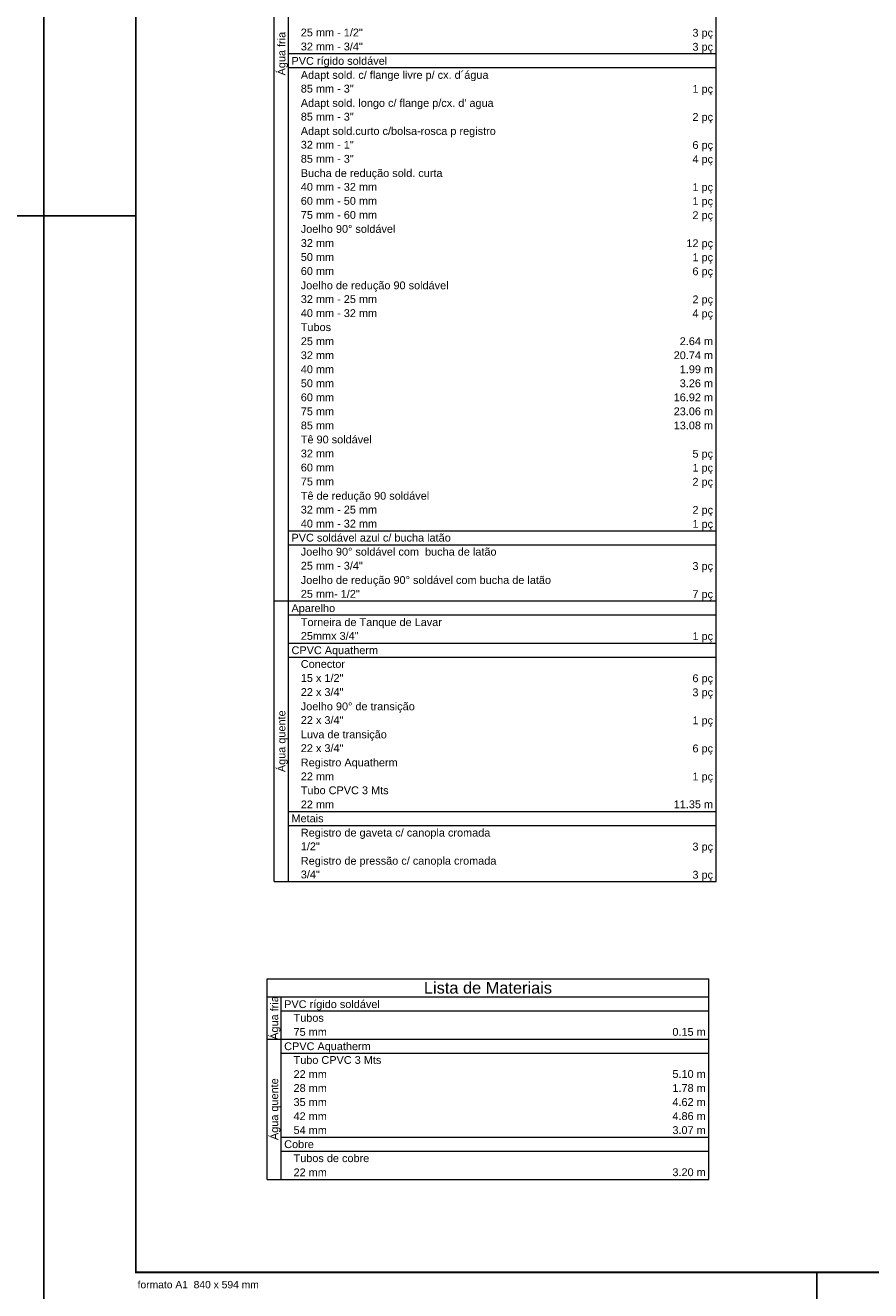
# Model space of a CAD drawing. Header units: millimetres. Extents: x -15 to 153, y -141 to 37.
# Tile 66 of 98: x 68 to 91, y -22 to 13. Entities that reach past the tile are written whole.
import ezdxf

# ---------------------------------------------------------------- set-up
doc = ezdxf.new("R2010")
doc.units = ezdxf.units.MM
doc.header["$MEASUREMENT"] = 0
doc.layers.get('0').update_dxf_attribs({"color": 5, "lineweight": 20})
doc.layers.add('DI-Níveis', color=7, linetype='Continuous', lineweight=20)
for name, color, linetype in [('RVS-GER', 1, 'Continuous'), ('XX-CARIMBO', 9, 'Continuous'), ('XX-FOLHA', 253, 'Continuous')]:
    doc.layers.add(name, color=color, linetype=linetype)
doc.styles.add('Arial', font='arial.ttf')
doc.styles.add('Texto Carimbo', font='arial.ttf')

# ---------------------------------------------------------------- blocks, each defined once
blk = doc.blocks.new('Aprovacao A-1_SC')
at = {"layer": 'XX-CARIMBO', "ltscale": 0.5}
for p, q in [((0, 594), (0, 0)), ((840, 594), (840, 0))]:
    blk.add_line(p, q, dxfattribs=at)
at = {"layer": 'XX-FOLHA', "ltscale": 0.5}
for p, q in [((25, 297), (0, 297)), ((210, 10), (210, 0)), ((210, 10), (210, 0))]:
    blk.add_line(p, q, dxfattribs=at)
at = {"layer": 'XX-FOLHA'}
for p, q in [((25, 297), (0, 297)), ((840, 297), (830, 297)), ((840, 271.02), (840, 0))]:
    blk.add_line(p, q, dxfattribs=at)
at = {"layer": 'XX-FOLHA', "ltscale": 0.5, "const_width": 0.5}
blk.add_lwpolyline([(25, 584), (25, 10), (830, 10), (830, 584), (25, 584)], dxfattribs=at)
at = {"layer": 'RVS-GER', "style": 'Texto Carimbo'}
blk.add_text('formato A1  840 x 594 mm', height=2, dxfattribs=at).set_placement((25.5, 5.65))

msp = doc.modelspace()

# ---------------------------------------------------------------- linework, layer by layer
at = {"layer": 'DI-Níveis', "linetype": 'Continuous'}
for p, q in [((74.779, -10.745), (74.779, 32.441)), ((86.779, -10.745), (86.779, 32.441)), ((75.161, -10.745), (75.161, 31.953)), ((75.161, 11.748), (86.779, 11.748)), ((75.161, 11.367), (86.779, 11.367)), ((75.161, -1.214), (86.779, -1.214)), ((75.161, -1.596), (86.779, -1.596)), ((74.779, -3.121), (86.779, -3.121)), ((75.161, -3.502), (86.779, -3.502)), ((75.161, -4.264), (86.779, -4.264)), ((75.161, -4.646), (86.779, -4.646)), ((75.161, -8.839), (86.779, -8.839)), ((75.161, -9.22), (86.779, -9.22)), ((74.779, -10.745), (86.779, -10.745)), ((74.581, -13.392), (86.581, -13.392)), ((74.581, -18.835), (74.581, -13.392)), ((86.581, -18.835), (86.581, -13.392)), ((74.581, -13.879), (86.581, -13.879)), ((74.962, -18.835), (74.962, -13.879)), ((74.962, -14.261), (86.581, -14.261)), ((74.581, -15.023), (86.581, -15.023)), ((74.962, -15.404), (86.581, -15.404)), ((74.962, -17.692), (86.581, -17.692)), ((74.962, -18.073), (86.581, -18.073)), ((74.581, -18.835), (86.581, -18.835))]:
    msp.add_line(p, q, dxfattribs=at)

# ---------------------------------------------------------------- block references
at = {"xscale": 0.1, "yscale": 0.1, "zscale": 0.1}
for p in [(-15.483, -22.36), (68.517, -22.36)]:
    msp.add_blockref('Aprovacao A-1_SC', p, dxfattribs=at)

# ---------------------------------------------------------------- texts
at = {"layer": 'DI-Níveis', "linetype": 'Continuous', "line_spacing_factor": 0.798, "style": 'Arial'}
for s, insert, char_height, width, attachment_point in [('25 mm - 1/2"', (75.499, 12.214), 0.2118, 3.04992, 7), ('3 pç', (86.695, 12.144), 0.2118, 1.01664, 9), ('32 mm - 3/4"', (75.499, 11.833), 0.2118, 3.04992, 7), ('3 pç', (86.695, 11.763), 0.2118, 1.01664, 9), ('PVC rígido soldável', (75.246, 11.381), 0.2118, 4.82904, 7), ('Adapt sold. c/ flange livre p/ cx. d´água', (75.499, 11), 0.2118, 10.42056, 7), ('85 mm - 3"', (75.499, 10.688), 0.2118, 2.5416, 7), ('1 pç', (86.695, 10.619), 0.2118, 1.01664, 9), ("Adapt sold. longo c/ flange p/cx. d' agua", (75.499, 10.238), 0.2118, 10.42056, 7), ('85 mm - 3"', (75.499, 9.926), 0.2118, 2.5416, 7), ('2 pç', (86.695, 9.857), 0.2118, 1.01664, 9), ('Adapt sold.curto c/bolsa-rosca p registro', (75.499, 9.476), 0.2118, 10.42056, 7), ('32 mm - 1"', (75.499, 9.164), 0.2118, 2.5416, 7), ('6 pç', (86.695, 9.095), 0.2118, 1.01664, 9), ('85 mm - 3"', (75.499, 8.782), 0.2118, 2.5416, 7), ('4 pç', (86.695, 8.712), 0.2118, 1.01664, 9), ('Bucha de redução sold. curta', (75.499, 8.331), 0.2118, 7.11648, 7), ('40 mm - 32 mm', (75.499, 8.02), 0.2118, 3.30408, 7), ('60 mm - 50 mm', (75.499, 7.639), 0.2118, 3.30408, 7), ('1 pç', (86.695, 7.95), 0.2118, 1.01664, 9), ('1 pç', (86.695, 7.569), 0.2118, 1.01664, 9), ('75 mm - 60 mm', (75.499, 7.258), 0.2118, 3.30408, 7), ('2 pç', (86.695, 7.188), 0.2118, 1.01664, 9), ('Joelho 90%%d soldável', (75.499, 6.877), 0.2118, 4.82904, 7), ('32 mm', (75.499, 6.494), 0.2118, 1.2708, 7), ('12 pç', (86.695, 6.425), 0.2118, 1.2708, 9), ('50 mm', (75.499, 6.113), 0.2118, 1.2708, 7), ('1 pç', (86.695, 6.044), 0.2118, 1.01664, 9), ('60 mm', (75.499, 5.732), 0.2118, 1.2708, 7), ('6 pç', (86.695, 5.663), 0.2118, 1.01664, 9), ('Joelho de redução 90 soldável', (75.499, 5.282), 0.2118, 7.37064, 7), ('32 mm - 25 mm', (75.499, 4.97), 0.2118, 3.30408, 7), ('2 pç', (86.695, 4.901), 0.2118, 1.01664, 9), ('40 mm - 32 mm', (75.499, 4.589), 0.2118, 3.30408, 7), ('Tubos', (75.499, 4.207), 0.2118, 1.2708, 7), ('4 pç', (86.695, 4.52), 0.2118, 1.01664, 9), ('25 mm', (75.499, 3.826), 0.2118, 1.2708, 7), ('2.64 m', (86.695, 3.826), 0.2118, 1.52496, 9), ('32 mm', (75.499, 3.445), 0.2118, 1.2708, 7), ('20.74 m', (86.695, 3.445), 0.2118, 1.77912, 9), ('40 mm', (75.499, 3.064), 0.2118, 1.2708, 7), ('1.99 m', (86.695, 3.064), 0.2118, 1.52496, 9), ('50 mm', (75.499, 2.683), 0.2118, 1.2708, 7), ('3.26 m', (86.695, 2.683), 0.2118, 1.52496, 9), ('60 mm', (75.499, 2.302), 0.2118, 1.2708, 7), ('16.92 m', (86.695, 2.302), 0.2118, 1.77912, 9), ('75 mm', (75.499, 1.921), 0.2118, 1.2708, 7), ('23.06 m', (86.695, 1.921), 0.2118, 1.77912, 9), ('85 mm', (75.499, 1.538), 0.2118, 1.2708, 7), ('13.08 m', (86.695, 1.538), 0.2118, 1.77912, 9), ('Tê 90 soldável', (75.499, 1.157), 0.2118, 3.55824, 7), ('32 mm', (75.499, 0.776), 0.2118, 1.2708, 7), ('5 pç', (86.695, 0.707), 0.2118, 1.01664, 9), ('60 mm', (75.499, 0.395), 0.2118, 1.2708, 7), ('1 pç', (86.695, 0.326), 0.2118, 1.01664, 9), ('75 mm', (75.499, 0.014), 0.2118, 1.2708, 7), ('2 pç', (86.695, -0.055), 0.2118, 1.01664, 9), ('Tê de redução 90 soldável', (75.499, -0.436), 0.2118, 6.354, 7), ('32 mm - 25 mm', (75.499, -0.749), 0.2118, 3.30408, 7), ('2 pç', (86.695, -0.819), 0.2118, 1.01664, 9), ('40 mm - 32 mm', (75.499, -1.13), 0.2118, 3.30408, 7), ('1 pç', (86.695, -1.2), 0.2118, 1.01664, 9), ('PVC soldável azul c/ bucha latão', (75.246, -1.511), 0.2118, 8.13312, 7), ('Joelho 90%%d soldável com  bucha de latão', (75.499, -1.892), 0.2118, 9.91224, 7), ('25 mm - 3/4"', (75.499, -2.273), 0.2118, 3.04992, 7), ('3 pç', (86.695, -2.343), 0.2118, 1.01664, 9), ('Joelho de redução 90%%d soldável com bucha de latão', (75.499, -2.724), 0.2118, 12.45384, 7), ('25 mm- 1/2"', (75.499, -3.037), 0.2118, 2.79576, 7), ('7 pç', (86.695, -3.106), 0.2118, 1.01664, 9), ('Aparelho', (75.246, -3.487), 0.2118, 2.03328, 7), ('Torneira de Tanque de Lavar', (75.499, -3.868), 0.2118, 6.86232, 7), ('25mmx 3/4"', (75.499, -4.18), 0.2118, 2.5416, 7), ('1 pç', (86.695, -4.249), 0.2118, 1.01664, 9), ('CPVC Aquatherm', (75.246, -4.63), 0.2118, 3.55824, 7), ('Conector', (75.499, -4.942), 0.2118, 2.03328, 7), ('15 x 1/2"', (75.499, -5.324), 0.2118, 2.28744, 7), ('6 pç', (86.695, -5.394), 0.2118, 1.01664, 9), ('22 x 3/4"', (75.499, -5.705), 0.2118, 2.28744, 7), ('3 pç', (86.695, -5.775), 0.2118, 1.01664, 9), ('Joelho 90%%d de transição', (75.499, -6.156), 0.2118, 5.84568, 7), ('22 x 3/4"', (75.499, -6.467), 0.2118, 2.28744, 7), ('1 pç', (86.695, -6.537), 0.2118, 1.01664, 9), ('Luva de transição', (75.499, -6.918), 0.2118, 4.32072, 7), ('22 x 3/4"', (75.499, -7.229), 0.2118, 2.28744, 7), ('6 pç', (86.695, -7.299), 0.2118, 1.01664, 9), ('Registro Aquatherm', (75.499, -7.68), 0.2118, 4.57488, 7), ('22 mm', (75.499, -7.993), 0.2118, 1.2708, 7), ('1 pç', (86.695, -8.062), 0.2118, 1.01664, 9), ('Tubo CPVC 3 Mts', (75.499, -8.374), 0.2118, 3.8124, 7), ('22 mm', (75.499, -8.755), 0.2118, 1.2708, 7), ('11.35 m', (86.695, -8.755), 0.2118, 1.77912, 9), ('Metais', (75.246, -9.136), 0.2118, 1.52496, 7), ('1/2"', (75.499, -9.898), 0.2118, 1.01664, 7), ('Registro de gaveta c/ canopla cromada', (75.499, -9.586), 0.2118, 9.40392, 7), ('3 pç', (86.695, -9.967), 0.2118, 1.01664, 9), ('Registro de pressão c/ canopla cromada', (75.499, -10.35), 0.2118, 9.65808, 7), ('3/4"', (75.499, -10.661), 0.2118, 1.01664, 7), ('3 pç', (86.695, -10.731), 0.2118, 1.01664, 9), ('Lista de Materiais', (80.582, -13.794), 0.3177, 6.86232, 8), ('PVC rígido soldável', (75.047, -14.246), 0.2118, 4.82904, 7), ('Tubos', (75.302, -14.557), 0.2118, 1.2708, 7), ('75 mm', (75.302, -14.938), 0.2118, 1.2708, 7), ('0.15 m', (86.496, -14.938), 0.2118, 1.52496, 9), ('CPVC Aquatherm', (75.047, -15.389), 0.2118, 3.55824, 7), ('Tubo CPVC 3 Mts', (75.302, -15.701), 0.2118, 3.8124, 7), ('22 mm', (75.302, -16.082), 0.2118, 1.2708, 7), ('5.10 m', (86.496, -16.082), 0.2118, 1.52496, 9), ('28 mm', (75.302, -16.463), 0.2118, 1.2708, 7), ('1.78 m', (86.496, -16.463), 0.2118, 1.52496, 9), ('35 mm', (75.302, -16.844), 0.2118, 1.2708, 7), ('4.62 m', (86.496, -16.844), 0.2118, 1.52496, 9), ('42 mm', (75.302, -17.225), 0.2118, 1.2708, 7), ('4.86 m', (86.496, -17.225), 0.2118, 1.52496, 9), ('54 mm', (75.302, -17.606), 0.2118, 1.2708, 7), ('3.07 m', (86.496, -17.606), 0.2118, 1.52496, 9), ('Cobre', (75.047, -17.989), 0.2118, 1.2708, 7), ('Tubos de cobre', (75.302, -18.37), 0.2118, 3.55824, 7), ('22 mm', (75.302, -18.751), 0.2118, 1.2708, 7), ('3.20 m', (86.496, -18.751), 0.2118, 1.52496, 9)]:
    msp.add_mtext(s, dxfattribs=dict(at, insert=insert, char_height=char_height, width=width, attachment_point=attachment_point))
at = {"layer": 'DI-Níveis', "linetype": 'Continuous', "char_height": 0.2118, "attachment_point": 8, "rotation": 90.0002, "line_spacing_factor": 0.798, "style": 'Arial'}
for s, insert, width in [('Água fria', (75.145, 11.748), 2.28744), ('Água quente', (75.145, -6.933), 2.79576), ('Água fria', (74.948, -14.451), 2.28744), ('Água quente', (74.948, -16.929), 2.79576)]:
    msp.add_mtext(s, dxfattribs=dict(at, insert=insert, width=width))

doc.saveas('drawing.dxf')
